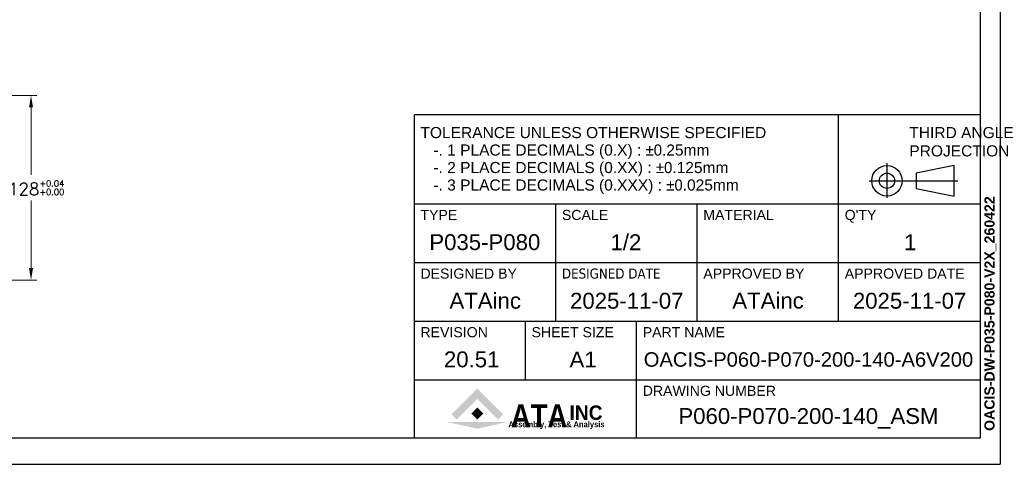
# Model space of a CAD drawing. Extents: x 0 to 1685, y -10 to 1188.
# Tile 6 of 23: x 1002 to 1685, y 0 to 308. Entities that reach past the tile are written whole.
import ezdxf
from ezdxf.enums import TextEntityAlignment as Align

# ---------------------------------------------------------------- set-up
doc = ezdxf.new("R2010")
doc.units = 0
doc.header["$LTSCALE"] = 25.4
doc.layers.get('0').update_dxf_attribs({"linetype": 'CONTINUOUS'})
doc.layers.get('Defpoints').update_dxf_attribs({"linetype": 'CONTINUOUS'})
doc.layers.add('ATA-DIM', color=252, linetype='CONTINUOUS', lineweight=25)
doc.layers.add('ATA-TEXT', color=7, linetype='CONTINUOUS', lineweight=25)
doc.styles.get("Standard").update_dxf_attribs({"font": 'simplex.shx'})
doc.styles.add('주 문자 (ISO)', font='arial.ttf')
doc.dimstyles.new('ata_A1', dxfattribs={"dimtxt": 4.2, "dimasz": 4.2, "dimexe": 2, "dimexo": 2, "dimgap": 2, "dimtad": 0, "dimtih": 1, "dimtoh": 1, "dimdec": 6, "dimdsep": 46, "dimtxsty": 'Standard', "dimcen": 0, "dimclrd": 252, "dimclre": 252, "dimclrt": 4, "dimadec": 6, "dimazin": 2, "dimtfac": 1, "dimtdec": 6, "dimtofl": 0, "dimtmove": 0, "dimatfit": 3, "dimfxl": 0, "dimtolj": 1, "dimtzin": 0, "dimlwd": 0, "dimlwe": 0, "dimarcsym": 0})

# ---------------------------------------------------------------- blocks, each defined once
blk = doc.blocks.new('ata-Title-A1-002')
for color, points in [(176, [(14.63, 6.49), (12.84, 8.28), (21.79, 17.23), (30.75, 8.28), (28.96, 6.49), (21.79, 13.66)]), (30, [(21.79, 10.66), (23.88, 8.57), (21.79, 6.49), (19.71, 8.57)]), (9, [(32.34, 5.64), (21.79, 3.34), (11.25, 5.64)])]:
    blk.add_hatch(color=color).paths.add_polyline_path(points)
at = {"color": 253}
for p, q in [((0, 0), (0, 112)), ((196, 112), (0, 112)), ((147, 40.6), (147, 112)), ((196, 112), (196, 0)), ((0, 81.2), (196, 81.2)), ((49, 40.6), (49, 81.2)), ((98, 40.6), (98, 81.2)), ((0, 60.9), (196, 60.9)), ((0, 40.6), (196, 40.6)), ((38.5, 20.3), (38.5, 40.6)), ((77, 0), (77, 40.6)), ((0, 20.3), (196, 20.3)), ((196, 0), (0, 0))]:
    blk.add_line(p, q, dxfattribs=at)
for p, q in [((163.75, 95.32), (163.75, 83.26)), ((187.03, 94.45), (173.85, 91.82)), ((187.03, 83.91), (187.03, 94.45)), ((157.57, 89.18), (188.27, 89.18)), ((173.85, 91.82), (173.85, 86.55)), ((173.85, 86.55), (187.03, 83.91)), ((0, 81.2), (196, 81.2))]:
    blk.add_line(p, q)
for radius in [5.27, 2.64]:
    blk.add_circle((163.75, 89.18), radius)
at = {"char_height": 3.85, "attachment_point": 1, "style": '주 문자 (ISO)'}
for s, insert, line_spacing_factor in [('TOLERANCE UNLESS OTHERWISE SPECIFIED\\P   -. 1 PLACE DECIMALS (0.X) : {\\fAIGDT|b0|i0|c2|p2;`0}.25mm\\P   -. 2 PLACE DECIMALS (0.XX) : {\\fAIGDT|b0|i0|c2|p2;`0}.125mm \\P   -. 3 PLACE DECIMALS (0.XXX) : {\\fAIGDT|b0|i0|c2|p2;`0}.025mm', (2.11, 107.8), 0.942857), ('THIRD ANGLE\\PPROJECTION', (171.5, 107.8), 0.987884)]:
    blk.add_mtext(s, dxfattribs=dict(at, insert=insert, line_spacing_factor=line_spacing_factor))
at = {"char_height": 3.5, "attachment_point": 1, "style": '주 문자 (ISO)'}
for s, insert in [('TYPE', (2.1, 79.1)), ('SCALE', (51.11, 79.1)), ('MATERIAL', (100.1, 79.1)), ("Q'TY", (149.1, 79.1)), ('DESIGNED BY', (2.1, 58.8)), ('{\\fTahoma|b0|i0|c0|p34;DESIGNED \\fTahoma|b0|i0|c129|p34;DATE}', (51.1, 58.8)), ('APPROVED BY', (100.11, 58.8)), ('APPROVED DATE', (149.1, 58.8)), ('REVISION', (2.1, 38.5)), ('SHEET SIZE', (40.6, 38.5)), ('PART NAME', (79.11, 38.5)), ('DRAWING NUMBER', (79.11, 18.2))]:
    blk.add_mtext(s, dxfattribs=dict(at, insert=insert))
at = {"color": 176, "insert": (33.46, 3.77), "char_height": 8, "width": 37.1563, "attachment_point": 7, "line_spacing_factor": 0.5, "style": '주 문자 (ISO)'}
blk.add_mtext('{\\fArial|b1|i0|c0|p34;\\W0.85;ATA}', dxfattribs=at)
at = {"color": 9, "style": '주 문자 (ISO)'}
for s, insert, char_height, attachment_point in [('{\\fArial|b1|i0|c0|p34;\\W0.95;INC}', (53.76, 6.3), 5, 7), ('{\\fArial|b1|i0|c0|p34;\\W0.9;Assembly, Test & Analysis}', (49.25, 5.84), 2, 2)]:
    blk.add_mtext(s, dxfattribs=dict(at, insert=insert, char_height=char_height, attachment_point=attachment_point))
at = {"style": '주 문자 (ISO)'}
for tag, p in [('TYPE_001', (24.5, 67.9)), ('SCALE_001', (73.5, 67.9)), ('MATERIAL_001', (122.5, 67.9)), ('QTY_001', (171.5, 67.9)), ('DESIGNED_BY_001', (24.5, 47.6)), ('APPROVED_BY_001', (122.5, 47.64)), ('APPROVED_DATE_001', (171.5, 47.6)), ('REVISION_001', (19.25, 27.3)), ('SHEET_SIZE_001', (57.75, 27.3)), ('PART_NAME_001', (136.5, 27.3)), ('DRAWING_NUMBER_001', (136.5, 7))]:
    blk.add_attdef(tag, text='', height=5.5, dxfattribs=at).set_placement(p, align=Align.MIDDLE_CENTER)
at = {"color": 7, "style": '주 문자 (ISO)'}
blk.add_attdef('DESIGNED_DATE_001', text='', height=5.5, dxfattribs=at).set_placement((73.5, 47.6), align=Align.MIDDLE_CENTER)
blk = doc.blocks.new('*D13745')
at = {"layer": 'ATA-DIM', "color": 252, "lineweight": 0}
for p, q in [((822.59, 255.52), (1014.35, 255.52)), ((1010.35, 247.12), (1010.35, 200.42)), ((1010.35, 135.92), (1010.35, 182.62)), ((822.59, 127.52), (1014.35, 127.52))]:
    blk.add_line(p, q, dxfattribs=at)
at = {"layer": 'ATA-DIM', "color": 252}
for points in [[(1011.75, 247.12), (1008.95, 247.12), (1010.35, 255.52)], [(1008.95, 135.92), (1011.75, 135.92), (1010.35, 127.52)]]:
    blk.add_solid(points, dxfattribs=at)
at = {"layer": 'Defpoints', "color": 0}
for p in [(818.59, 255.52), (818.59, 127.52), (1010.35, 127.52)]:
    blk.add_point(p, dxfattribs=at)
at = {"layer": 'ATA-DIM', "color": 4, "insert": (1010.35, 191.52), "char_height": 8.4, "attachment_point": 5}
blk.add_mtext('%%C128{\\H0.5x;\\S+0.04^ +0.00;}', dxfattribs=at)
blk = doc.blocks.new('ata-Border-A1-002')
at = {"color": 253, "ltscale": 0.5}
for p in [(841, 594), (0, 0)]:
    blk.add_line(p, (841, 0), dxfattribs=at)
for p, q in [((834, 585), (834, 9)), ((834, 9), (7, 9))]:
    blk.add_line(p, q)

msp = doc.modelspace()

# ---------------------------------------------------------------- block references
at = {"xscale": 2, "yscale": 2, "zscale": 2}
msp.add_blockref('ata-Border-A1-002', (0, 0), dxfattribs=at)
ref = msp.add_blockref('ata-Title-A1-002', (1276, 18), dxfattribs=dict(xscale=2, yscale=2, zscale=2))
ref.add_attrib('SCALE_001', '1/2', (1411.901, 148.3055), dxfattribs={"height": 11, "style": '주 문자 (ISO)'})
ref.add_attrib('TYPE_001', 'P035-P080', (1286.368, 148.3715), dxfattribs={"height": 11, "style": '주 문자 (ISO)'})
ref.add_attrib('DESIGNED_BY_001', 'ATAinc', (1300.327, 107.788), dxfattribs={"height": 11, "style": '주 문자 (ISO)'})
ref.add_attrib('DESIGNED_DATE_001', '2025-11-07', (1383.8675, 107.7715), dxfattribs={"color": 7, "height": 11, "style": '주 문자 (ISO)'})
ref.add_attrib('APPROVED_BY_001', 'ATAinc', (1496.327, 107.8634995), dxfattribs={"height": 11, "style": '주 문자 (ISO)'})
ref.add_attrib('APPROVED_DATE_001', '2025-11-07', (1579.8675, 107.7715), dxfattribs={"height": 11, "style": '주 문자 (ISO)'})
ref.add_attrib('PART_NAME_001', 'OACIS-P060-P070-200-140-A6V200', (1434.955, 67.6), dxfattribs={"height": 10, "style": '주 문자 (ISO)'})
ref.add_attrib('DRAWING_NUMBER_001', 'P060-P070-200-140_ASM', (1458.954, 27.93), dxfattribs={"height": 11, "style": '주 문자 (ISO)'})
ref.add_attrib('QTY_001', '1', (1615.304, 148.278), dxfattribs={"height": 11, "style": '주 문자 (ISO)'})
ref.add_attrib('REVISION_001', '20.51', (1296.4765, 67.1715), dxfattribs={"height": 11, "style": '주 문자 (ISO)'})
ref.add_attrib('SHEET_SIZE_001', 'A1', (1383.5195, 67.078), dxfattribs={"color": 7, "height": 11, "style": '주 문자 (ISO)'})

# ---------------------------------------------------------------- texts
at = {"layer": 'ATA-TEXT', "color": 7, "insert": (1671.0322022, 23.1397998), "char_height": 3.5, "attachment_point": 1, "rotation": 90, "line_spacing_factor": 1.027748, "style": '주 문자 (ISO)'}
msp.add_mtext('{\\fArial|b1|i0|c129|p34;\\H2.00000x;OACIS-DW-P035-P080-V2X_260422}\\P', dxfattribs=at)

# ---------------------------------------------------------------- dimensions: what is measured, and where the dimension line sits
at = {"layer": 'ATA-DIM'}
dim = msp.add_linear_dim(base=(1010.3482765, 127.5202838), p1=(818.5876432, 255.5202838), p2=(818.5876432, 127.5202838), angle=89.9999999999, text='%%C<>{\\H0.5x;\\S+0.04^ +0.00;}', dimstyle='ata_A1', override={"dimscale": 2, "dimtp": 0.1, "dimtm": 0.1, "dimtfac": 0.71, "dimtdec": 2, "dimtolj": 0, "dimtzin": 8}, dxfattribs=at)
dim.commit()
dim.dimension.update_dxf_attribs({"geometry": '*D13745', "text_midpoint": (1010.3482765, 191.5202838), "dimtype": 160})

doc.saveas('drawing.dxf')
